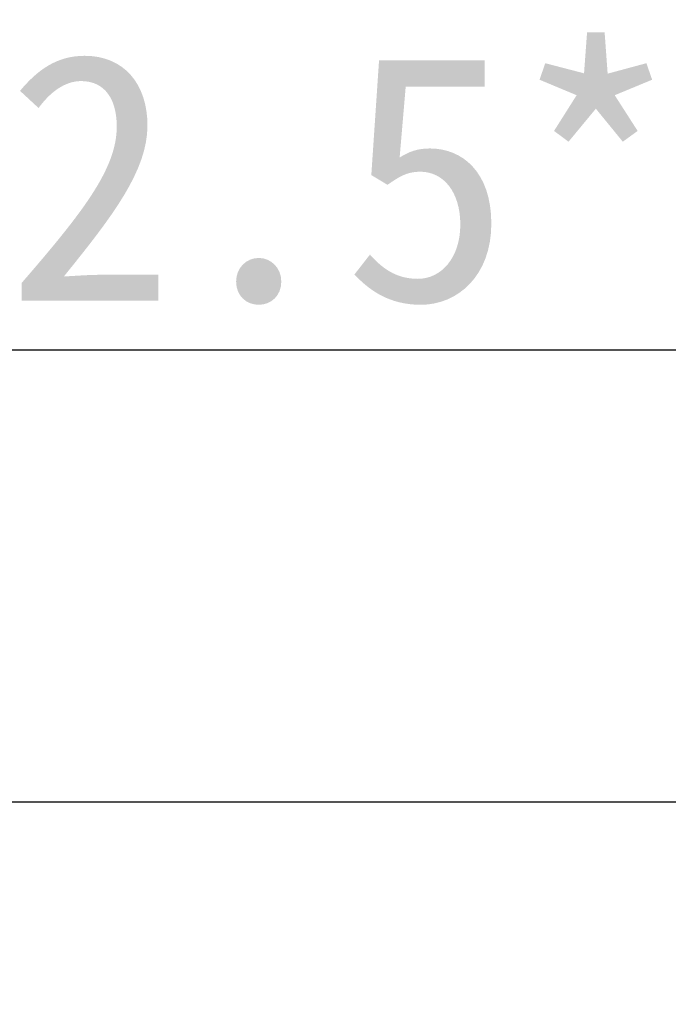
# Model space of a CAD drawing. Header units: millimetres. Extents: x 24 to 391, y -170 to 84.
# Tile 21 of 49: x 156 to 164, y 0 to 12. Entities that reach past the tile are written whole.
import ezdxf
from ezdxf import colors
from ezdxf.entities.mleader import LeaderData, LeaderLine
from ezdxf.math import Vec2, Vec3

# ---------------------------------------------------------------- set-up
doc = ezdxf.new("R2010")
doc.units = ezdxf.units.MM
doc.header["$MEASUREMENT"] = 0
doc.layers.add('丝印', color=250, linetype='Continuous')
doc.layers.add('尺寸标注', color=3, linetype='Continuous', lineweight=20)
doc.styles.get("Standard").update_dxf_attribs({"font": 'simfang.ttf'})

msp = doc.modelspace()

# ---------------------------------------------------------------- linework, layer by layer
at = {"layer": '丝印'}
msp.add_lwpolyline([(166.061, 2.254), (140.061, 2.254, 0.414214), (138.061, 0.254), (138.061, -60.991, 0.414214), (140.061, -62.991), (192.588, -62.991, 0.414214), (194.588, -60.991), (194.588, 0.254, 0.414214), (192.588, 2.254)], format="xyb", close=True, dxfattribs=at)

# ---------------------------------------------------------------- leaders
at = {"layer": '尺寸标注'}
ml = msp.add_multileader_mtext('Standard', dxfattribs=at)
ml.set_content('M2.5*5PCB螺母×4', color=256)
ml.set_leader_properties()
ml.build(insert=Vec2(0, 0))
ml.multileader.update_dxf_attribs({"text_right_attachment_type": 6, "dogleg_length": 0.36, "arrow_head_size": 3})
ctx = ml.context
ctx.base_point, ctx.char_height, ctx.arrow_head_size, ctx.landing_gap_size, ctx.plane_origin = Vec3(151.458, 9.597), 3, 3, 0.09, Vec3(193.123, 0.783)
ctx.right_attachment, ctx.text_align_type = 6, 2
notes = []
notes.append((ctx, [(1, (1, 1, 0), (186.918, 7.729), (-1, 0), 0.36, [(0, [(191.088, 1.504)], 0, [])])]))
ctx.mtext.insert, ctx.mtext.alignment, ctx.mtext.flow_direction = Vec3(186.468, 11.329), 3, 5
for ctx, leaders in notes:
    for number, flags, end, landing, length, lines in leaders:
        leader = LeaderData()
        leader.index, (leader.has_last_leader_line, leader.has_dogleg_vector, leader.attachment_direction) = number, flags
        leader.last_leader_point, leader.dogleg_vector, leader.dogleg_length = Vec3(end), Vec3(landing), length
        for number, points, colour, breaks in lines:
            line = LeaderLine()
            line.index, line.vertices, line.color, line.breaks = number, Vec3.list(points), colors.encode_raw_color(colour), breaks
            leader.lines.append(line)
        ctx.leaders.append(leader)

doc.saveas('drawing.dxf')
